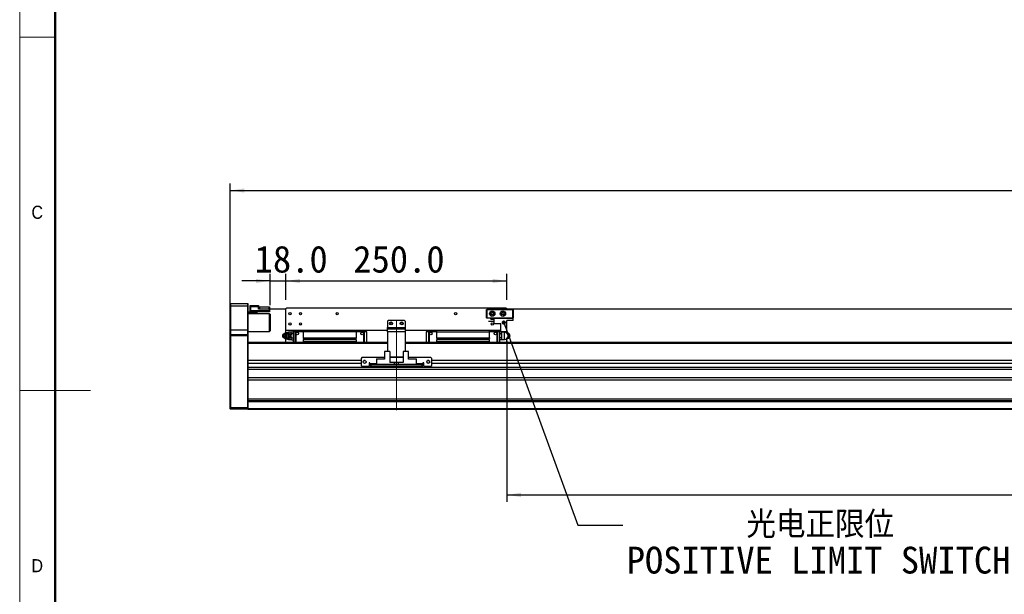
# Model space of a CAD drawing. Header units: millimetres. Extents: x 40 to 3331, y 40 to 2336.
# Tile 2 of 11: x 40 to 1154, y 957 to 1608. Entities that reach past the tile are written whole.
import ezdxf

# ---------------------------------------------------------------- set-up
doc = ezdxf.new("R2010")
doc.units = ezdxf.units.MM
doc.header["$LTSCALE"] = 8
doc.linetypes.add('CENTERX2', pattern=[20.32, 12.7, -2.54, 2.54, -2.54])
doc.layers.add('DIMNS', color=7, linetype='Continuous')
doc.styles.add('SLDTEXTSTYLE0', font='Gothic.ttf', dxfattribs={"width": 0.913})
doc.styles.add('SLDTEXTSTYLE7', font='txt')
doc.styles.add('SLDTEXTSTYLE8', font='txt', dxfattribs={"bigfont": 'bigfont'})
doc.dimstyles.new('SLDDIMSTYLE0', dxfattribs={"dimtxt": 30.4, "dimasz": 16, "dimexe": 0, "dimexo": 0.0625, "dimgap": 7.6, "dimtad": 2, "dimdec": 1, "dimrnd": 1e-09, "dimzin": 4, "dimdsep": 46, "dimtxsty": 'SLDTEXTSTYLE7', "dimsah": 1, "dimcen": 0.09, "dimadec": 0, "dimazin": 1, "dimtfac": 1, "dimtdec": 1, "dimtmove": 0, "dimatfit": 0, "dimfxl": 0, "dimfrac": 2, "dimtolj": 1, "dimtzin": 12, "dimarcsym": 0})
doc.dimstyles.new('SLDDIMSTYLE1', dxfattribs={"dimtxt": 30.4, "dimasz": 16, "dimexe": 0, "dimexo": 0.0625, "dimgap": 7.6, "dimtad": 2, "dimdec": 1, "dimrnd": 1e-09, "dimzin": 4, "dimdsep": 46, "dimtxsty": 'SLDTEXTSTYLE7', "dimsah": 1, "dimcen": 0.09, "dimadec": 0, "dimazin": 1, "dimtfac": 1, "dimtdec": 1, "dimtofl": 0, "dimtmove": 0, "dimatfit": 3, "dimfxl": 0, "dimfrac": 2, "dimtolj": 1, "dimtzin": 12, "dimarcsym": 0})
doc.dimstyles.new('SLDDIMSTYLE4', dxfattribs={"dimtxt": 0.18, "dimasz": 4.8, "dimexe": 0, "dimexo": 0.0625, "dimgap": 0, "dimtad": 0, "dimtih": 1, "dimtoh": 1, "dimdec": 0, "dimrnd": 1e-09, "dimzin": 0, "dimdsep": 46, "dimtxsty": 'Standard', "dimblk1": 'DOT', "dimblk2": 'DOT', "dimsah": 1, "dimcen": 0.09, "dimadec": 0, "dimazin": 0, "dimtfac": 4.8, "dimtdec": 0, "dimtofl": 0, "dimtmove": 0, "dimatfit": 3, "dimldrblk": 'DOT', "dimfxl": 0, "dimfrac": 2, "dimtolj": 1, "dimtzin": 0, "dimarcsym": 0})

# ---------------------------------------------------------------- blocks, each defined once
blk = doc.blocks.new('_D_8')
at = {"layer": 'DIMNS'}
for p, q in [((278.3, 1260.1), (278.3, 1422.4)), ((2574.3, 1260.1), (2574.3, 1422.4)), ((278.3, 1414.4), (2574.3, 1414.4))]:
    blk.add_line(p, q, dxfattribs=at)
for points in [[(278.3, 1414.4), (294.3, 1412), (294.3, 1416.8)], [(2574.3, 1414.4), (2558.3, 1416.8), (2558.3, 1412)]]:
    blk.add_solid(points, dxfattribs=at)
at = {"layer": 'DIMNS', "insert": (1345.8, 1454.3), "char_height": 30.4, "attachment_point": 1, "style": 'SLDTEXTSTYLE7'}
blk.add_mtext('2296.0', dxfattribs=at)
blk = doc.blocks.new('_D_10')
at = {"layer": 'DIMNS'}
for p, q in [((341.3, 1290.6), (341.3, 1320)), ((591.3, 1290.6), (591.3, 1320)), ((341.3, 1312), (591.3, 1312))]:
    blk.add_line(p, q, dxfattribs=at)
for points in [[(341.3, 1312), (357.3, 1309.6), (357.3, 1314.4)], [(591.3, 1312), (575.3, 1314.4), (575.3, 1309.6)]]:
    blk.add_solid(points, dxfattribs=at)
at = {"layer": 'DIMNS', "insert": (417.5, 1351.9), "char_height": 30.4, "attachment_point": 1, "style": 'SLDTEXTSTYLE7'}
blk.add_mtext('250.0', dxfattribs=at)
blk = doc.blocks.new('_D_11')
at = {"layer": 'DIMNS'}
for p, q in [((323.3, 1284.6), (323.3, 1320)), ((341.3, 1290.6), (341.3, 1320)), ((323.3, 1312), (291.3, 1312)), ((323.3, 1312), (341.3, 1312)), ((341.3, 1312), (380.8, 1312))]:
    blk.add_line(p, q, dxfattribs=at)
for points in [[(323.3, 1312), (307.3, 1314.4), (307.3, 1309.6)], [(341.3, 1312), (357.3, 1309.6), (357.3, 1314.4)]]:
    blk.add_solid(points, dxfattribs=at)
at = {"layer": 'DIMNS', "insert": (305.9, 1351.9), "char_height": 30.4, "attachment_point": 1, "style": 'SLDTEXTSTYLE7'}
blk.add_mtext('18.0', dxfattribs=at)
blk = doc.blocks.new('_D_12')
at = {"layer": 'DIMNS'}
for p, q in [((591.3, 1244.2), (591.3, 1061.9)), ((2231.3, 1240.7), (2231.3, 1061.9)), ((591.3, 1069.9), (2231.3, 1069.9))]:
    blk.add_line(p, q, dxfattribs=at)
for points in [[(591.3, 1069.9), (607.3, 1067.5), (607.3, 1072.3)], [(2231.3, 1069.9), (2215.3, 1072.3), (2215.3, 1067.5)]]:
    blk.add_solid(points, dxfattribs=at)
at = {"layer": 'DIMNS', "char_height": 30.4, "attachment_point": 1, "style": 'SLDTEXTSTYLE7'}
for s, insert in [('Stroke T=', (1280.9, 1109.8)), ('1640.0', (1456.5, 1109.8))]:
    blk.add_mtext(s, dxfattribs=dict(at, insert=insert))
blk = doc.blocks.new('SW_NOTE_5')
at = {"layer": 'DIMNS', "color": 0, "char_height": 30.4, "attachment_point": 1}
for s, insert, style in [('     光电正限位', (4.5, 15.7), 'SLDTEXTSTYLE8'), ('POSITIVE LIMIT SWITCH', (4.5, -24.5), 'SLDTEXTSTYLE7')]:
    blk.add_mtext(s, dxfattribs=dict(at, insert=insert, style=style))
blk = doc.blocks.new('_DOT')
at = {"color": 0, "linetype": 'ByBlock', "lineweight": -2}
blk.add_line((-0.5, 0), (-1, 0), dxfattribs=at)
at = {"color": 0, "linetype": 'ByBlock', "const_width": 0.5}
blk.add_lwpolyline([(-0.25, 0, 1), (0.25, 0, 1)], format="xyb", close=True, dxfattribs=at)

msp = doc.modelspace()

# ---------------------------------------------------------------- linework, layer by layer
at = {"color": 7, "linetype": 'Continuous', "lineweight": 18}
for p, q in [((40, 2336), (40, 40)), ((80, 2296), (80, 80)), ((40, 1588), (80, 1588)), ((40, 1188), (120, 1188))]:
    msp.add_line(p, q, dxfattribs=at)
at = {"color": 7, "linetype": 'Continuous', "lineweight": 50}
msp.add_line((80, 2296), (80, 80), dxfattribs=at)
at = {"color": 7, "linetype": 'Continuous', "lineweight": 25}
for p, q in [((278.6486716, 1286.3955843), (278.3486814, 1286.0955867)), ((278.3486814, 1283.3955857), (278.3486814, 1286.0955867)), ((278.6486716, 1283.3955857), (278.3486814, 1283.3955857)), ((278.3486814, 1256.3955869), (278.3486814, 1283.3955857)), ((278.6486716, 1286.3955843), (278.6486716, 1283.3955857)), ((278.6486716, 1286.3955843), (298.0486722, 1286.3955843)), ((278.6486716, 1283.3955857), (278.6486716, 1256.3955869)), ((298.0486722, 1283.3955857), (278.6486716, 1283.3955857)), ((298.0486722, 1283.3955857), (298.0486722, 1286.3955843)), ((298.0486722, 1286.3955843), (298.3486623, 1286.0955867)), ((298.0486722, 1256.3955869), (298.0486722, 1283.3955857)), ((298.0486722, 1283.3955857), (298.3486623, 1283.3955857)), ((298.3486623, 1286.0955867), (298.3486623, 1283.3955857)), ((298.3486623, 1283.3955857), (298.3486623, 1256.3955869)), ((300.84866, 1284.0955901), (301.1487097, 1284.3955877)), ((300.84866, 1282.8955847), (300.84866, 1284.0955901)), ((300.84866, 1282.8955847), (301.1487097, 1282.8955847)), ((300.84866, 1278.3955905), (300.84866, 1282.8955847)), ((301.1487097, 1284.3955877), (301.1487097, 1282.8955847)), ((301.1487097, 1284.3955877), (310.3486867, 1284.3955877)), ((301.1487097, 1282.8955847), (301.1487097, 1278.3955905)), ((310.3486867, 1282.8955847), (301.1487097, 1282.8955847)), ((310.3486867, 1284.3955877), (310.3486867, 1282.8955847)), ((310.3486867, 1280.0955894), (310.3486867, 1282.8955847)), ((310.84871, 1280.5955905), (310.84871, 1282.5955871)), ((310.84871, 1282.5955871), (311.3486738, 1282.5955871)), ((311.3486738, 1282.5955871), (311.3486738, 1280.5955905)), ((311.3486738, 1282.5955871), (322.348711, 1282.5955871)), ((322.348711, 1280.5955905), (322.348711, 1282.5955871)), ((322.348711, 1282.5955871), (322.8486747, 1282.5955871)), ((322.8486747, 1282.5955871), (322.8486747, 1280.5955905)), ((298.3486623, 1276.8955874), (301.1487097, 1276.8955874)), ((308.3487124, 1275.8955854), (298.3486623, 1275.8955854)), ((322.8486747, 1274.8955908), (298.3486623, 1274.8955908)), ((300.84866, 1277.1955851), (300.84866, 1278.3955905)), ((301.1487097, 1278.3955905), (300.84866, 1278.3955905)), ((301.1487097, 1276.8955874), (300.84866, 1277.1955851)), ((301.1487097, 1278.3955905), (301.1487097, 1276.8955874)), ((301.1487097, 1278.3955905), (322.5486846, 1278.3955905)), ((322.5486846, 1276.8955874), (301.1487097, 1276.8955874)), ((308.3487124, 1276.8955874), (308.3487124, 1275.8955854)), ((308.3487124, 1275.8955854), (308.3487124, 1274.8955908)), ((310.3486867, 1280.3955871), (322.5486846, 1280.3955871)), ((322.5486846, 1280.0955894), (310.3486867, 1280.0955894)), ((310.84871, 1280.3955871), (310.84871, 1280.5955905)), ((311.3486738, 1280.5955905), (310.84871, 1280.5955905)), ((311.3486738, 1280.5955905), (322.348711, 1280.5955905)), ((322.8486747, 1280.5955905), (322.348711, 1280.5955905)), ((322.5486846, 1280.3955871), (341.3487048, 1280.3955871)), ((322.5486846, 1280.3955871), (322.5486846, 1280.0955894)), ((322.5486846, 1280.3955871), (322.8486747, 1280.0955894)), ((322.5486846, 1278.3955905), (322.5486846, 1280.0955894)), ((322.5486846, 1280.0955894), (322.8486747, 1280.0955894)), ((322.5486846, 1276.8955874), (322.5486846, 1278.3955905)), ((322.5486846, 1278.3955905), (322.8486747, 1278.3955905)), ((322.5486846, 1276.8955874), (322.8486747, 1277.1955851)), ((322.8486747, 1280.5955905), (341.5486784, 1280.5955905)), ((322.8486747, 1280.0955894), (322.8486747, 1278.3955905)), ((322.8486747, 1278.3955905), (322.8486747, 1277.1955851)), ((323.3486981, 1274.3955898), (322.8486747, 1274.8955908)), ((322.8486747, 1254.8955875), (322.8486747, 1274.8955908)), ((323.3486981, 1274.3955898), (323.3486981, 1255.3955886)), ((342.3486919, 1281.3955891), (341.3487048, 1280.3955871)), ((341.3487048, 1255.8955858), (341.3487048, 1280.3955871)), ((590.3486879, 1281.3955891), (342.3486919, 1281.3955891)), ((568.3486731, 1279.5955884), (568.648693, 1279.8955861)), ((568.3486731, 1270.1955858), (568.3486731, 1279.5955884)), ((568.648693, 1279.4713202), (568.3486731, 1279.5955884)), ((568.648693, 1270.319854), (568.3486731, 1270.1955858)), ((568.648693, 1279.8955861), (568.7729389, 1279.5955884)), ((568.648693, 1279.8955861), (598.0486841, 1279.8955861)), ((568.7729389, 1279.5955884), (568.648693, 1279.4713202)), ((568.648693, 1279.4713202), (568.648693, 1270.319854)), ((568.648693, 1270.319854), (568.7729389, 1270.1955858)), ((597.9244084, 1279.5955884), (568.7729389, 1279.5955884)), ((591.348675, 1280.3955871), (590.3486879, 1281.3955891)), ((591.1486716, 1280.5955905), (2261.5486354, 1280.5955905)), ((591.348675, 1280.3955871), (2261.3487215, 1280.3955871)), ((591.348675, 1279.8955861), (591.348675, 1280.3955871)), ((598.0486841, 1279.8955861), (597.9244084, 1279.5955884)), ((598.0486841, 1279.4713202), (597.9244084, 1279.5955884)), ((597.9244084, 1270.1955858), (598.0486841, 1270.319854)), ((598.0486841, 1279.8955861), (598.3486743, 1279.5955884)), ((598.3486743, 1279.5955884), (598.0486841, 1279.4713202)), ((598.0486841, 1270.319854), (598.0486841, 1279.4713202)), ((598.3486743, 1270.1955858), (598.0486841, 1270.319854)), ((598.3486743, 1279.5955884), (598.3486743, 1270.1955858)), ((457.3486716, 1267.3955905), (456.3486845, 1266.3955885)), ((456.3486845, 1266.3955885), (456.3486845, 1259.3955855)), ((456.3486845, 1259.3955855), (476.3486952, 1259.3955855)), ((456.3486845, 1257.8955862), (456.3486845, 1259.3955855)), ((475.3486783, 1267.3955905), (457.3486716, 1267.3955905)), ((476.3486952, 1266.3955885), (475.3486783, 1267.3955905)), ((476.3486952, 1266.3955885), (476.3486952, 1259.3955855)), ((476.3486952, 1259.3955855), (476.3486952, 1257.8955862)), ((568.648693, 1269.8955881), (568.3486731, 1270.1955858)), ((568.7729389, 1270.1955858), (568.648693, 1269.8955881)), ((576.8486828, 1269.8955881), (568.648693, 1269.8955881)), ((568.7729389, 1270.1955858), (597.9244084, 1270.1955858)), ((570.6486971, 1266.3455877), (570.6486971, 1266.6455853)), ((570.6486971, 1266.6455853), (576.8486828, 1266.6455853)), ((570.6486971, 1266.3455877), (576.8486828, 1266.3455877)), ((573.0486781, 1268.5955885), (573.0486781, 1269.2955854)), ((573.0486781, 1269.2955854), (576.8486828, 1269.2955854)), ((573.0486781, 1268.5955885), (576.8486828, 1268.5955885)), ((576.8486828, 1263.6955875), (576.8486828, 1269.8955881)), ((576.8486828, 1269.8955881), (598.3486743, 1269.8955881)), ((576.8486828, 1263.6955875), (584.398684, 1263.6955875)), ((584.398684, 1254.3955865), (584.398684, 1263.6955875)), ((591.348675, 1254.3955865), (591.348675, 1267.2955888)), ((598.3486743, 1267.2955888), (591.348675, 1267.2955888)), ((597.9244084, 1270.1955858), (598.0486841, 1269.8955881)), ((598.3486743, 1270.1955858), (598.0486841, 1269.8955881)), ((598.3486743, 1267.2955888), (598.3486743, 1269.8955881)), ((278.6486716, 1256.3955869), (278.3486814, 1256.3955869)), ((278.3486814, 1251.0955865), (278.3486814, 1256.3955869)), ((278.6486716, 1251.3955879), (278.3486814, 1251.0955865)), ((278.3486814, 1249.8955886), (278.3486814, 1251.0955865)), ((278.3486814, 1169.019851), (278.3486814, 1249.8955886)), ((278.6486716, 1249.8955886), (278.3486814, 1249.8955886)), ((278.6486716, 1256.3955869), (278.6486716, 1251.3955879)), ((298.0486722, 1256.3955869), (278.6486716, 1256.3955869)), ((278.6486716, 1251.3955879), (278.6486716, 1249.8955886)), ((278.6486716, 1251.3955879), (298.0486722, 1251.3955879)), ((278.6486716, 1249.8955886), (278.6486716, 1168.8955865)), ((298.0486722, 1249.8955886), (278.6486716, 1249.8955886)), ((298.0486722, 1251.3955879), (298.0486722, 1256.3955869)), ((298.3486623, 1256.3955869), (298.0486722, 1256.3955869)), ((298.0486722, 1249.8955886), (298.0486722, 1251.3955879)), ((298.3486623, 1251.0955865), (298.0486722, 1251.3955879)), ((298.0486722, 1168.8955865), (298.0486722, 1249.8955886)), ((298.3486623, 1249.8955886), (298.0486722, 1249.8955886)), ((298.3486623, 1256.3955869), (298.3486623, 1251.0955865)), ((298.3486623, 1254.8955875), (322.8486747, 1254.8955875)), ((298.3486623, 1251.0955865), (298.3486623, 1249.8955886)), ((298.3486623, 1249.8955886), (298.3486623, 1242.1097319)), ((322.8486747, 1254.8955875), (323.3486981, 1255.3955886)), ((338.5454983, 1251.8569502), (338.1887049, 1251.3362515)), ((338.1887049, 1248.4549257), (338.5454983, 1247.9342232)), ((340.4555292, 1253.3955882), (340.1974411, 1253.027686)), ((456.3486845, 1255.8955858), (341.3487048, 1255.8955858)), ((341.3487048, 1253.3955882), (341.3487048, 1255.8955858)), ((347.3486871, 1253.8955855), (344.048676, 1253.8955855)), ((344.1790909, 1253.3955882), (344.6346492, 1253.3955882)), ((346.5199442, 1249.8955886), (346.0404844, 1249.8955886)), ((347.8474588, 1254.5143898), (347.3486871, 1254.0155883)), ((347.3486871, 1253.8532476), (347.8474588, 1254.5143898)), ((347.3486871, 1254.0155883), (347.3486871, 1253.8532476)), ((347.3486871, 1253.3596876), (347.3486871, 1253.8532476)), ((347.3486871, 1252.8661313), (347.3486871, 1253.3596876)), ((347.8474588, 1252.2049892), (347.3486871, 1252.8661313)), ((347.3486871, 1250.8827048), (347.3486871, 1252.8661313)), ((347.3486871, 1250.8827048), (347.8474588, 1252.2049892)), ((347.3486871, 1249.8955886), (347.3486871, 1250.8827048)), ((347.3486871, 1248.9084686), (347.3486871, 1249.8955886)), ((347.8474588, 1247.5861843), (347.3486871, 1248.9084686)), ((347.3486871, 1246.9250458), (347.3486871, 1248.9084686)), ((347.8474588, 1254.5143898), (349.3486614, 1254.5143898)), ((349.3486614, 1252.2049892), (347.8474588, 1252.2049892)), ((349.3486614, 1255.4955865), (351.848659, 1255.4955865)), ((349.3486614, 1255.4955865), (349.3486614, 1254.4955882)), ((351.848659, 1254.4955882), (349.3486614, 1254.4955882)), ((349.3486614, 1254.4955882), (349.3486614, 1242.3955883)), ((351.848659, 1254.9955855), (351.848659, 1255.4955865)), ((352.3486824, 1255.4955865), (351.848659, 1254.9955855)), ((351.848659, 1254.4955882), (351.848659, 1254.9955855)), ((351.848659, 1254.9955855), (352.3486824, 1254.4955882)), ((351.848659, 1242.3955883), (351.848659, 1254.4955882)), ((360.9486789, 1255.4955865), (352.3486824, 1255.4955865)), ((352.3486824, 1254.4955882), (352.3486824, 1242.3955883)), ((360.9486789, 1254.4955882), (352.3486824, 1254.4955882)), ((360.9486789, 1255.8955858), (360.9486789, 1254.5855875)), ((360.9486789, 1254.5855875), (360.9486789, 1247.4955889)), ((420.7487077, 1254.5855875), (360.9486789, 1254.5855875)), ((420.7487077, 1255.8955858), (420.7487077, 1254.5855875)), ((429.3486745, 1255.4955865), (420.7487077, 1255.4955865)), ((420.7487077, 1254.5855875), (420.7487077, 1247.4955889)), ((429.3486745, 1254.4955882), (420.7487077, 1254.4955882)), ((429.8486979, 1254.9955855), (429.3486745, 1255.4955865)), ((429.3486745, 1254.4955882), (429.8486979, 1254.9955855)), ((429.3486745, 1242.3955883), (429.3486745, 1254.4955882)), ((429.8486979, 1255.4955865), (429.8486979, 1254.9955855)), ((429.8486979, 1255.4955865), (432.3486955, 1255.4955865)), ((429.8486979, 1254.9955855), (429.8486979, 1254.4955882)), ((432.3486955, 1254.4955882), (429.8486979, 1254.4955882)), ((429.8486979, 1254.4955882), (429.8486979, 1242.3955883)), ((432.3486955, 1254.4955882), (432.3486955, 1255.4955865)), ((432.3486955, 1254.4955882), (432.3486955, 1242.3955883)), ((456.3486845, 1257.8955862), (476.3486952, 1257.8955862)), ((456.3486845, 1254.3955865), (456.3486845, 1257.8955862)), ((476.3486952, 1254.3955865), (456.3486845, 1254.3955865)), ((456.3486845, 1254.3955865), (456.3486845, 1232.2955887)), ((476.3486952, 1257.8955862), (476.3486952, 1254.3955865)), ((584.398684, 1255.8955858), (476.3486952, 1255.8955858)), ((476.3486952, 1254.3955865), (476.3486952, 1232.2955887)), ((500.3486843, 1255.4955865), (502.8486819, 1255.4955865)), ((500.3486843, 1255.4955865), (500.3486843, 1254.4955882)), ((502.8486819, 1254.4955882), (500.3486843, 1254.4955882)), ((500.3486843, 1242.3955883), (500.3486843, 1254.4955882)), ((502.8486819, 1254.9955855), (502.8486819, 1255.4955865)), ((503.3486755, 1255.4955865), (502.8486819, 1254.9955855)), ((502.8486819, 1254.4955882), (502.8486819, 1254.9955855)), ((502.8486819, 1254.9955855), (503.3486755, 1254.4955882)), ((502.8486819, 1242.3955883), (502.8486819, 1254.4955882)), ((511.948672, 1255.4955865), (503.3486755, 1255.4955865)), ((503.3486755, 1254.4955882), (503.3486755, 1242.3955883)), ((511.948672, 1254.4955882), (503.3486755, 1254.4955882)), ((511.948672, 1254.5855875), (511.948672, 1255.8955858)), ((511.948672, 1254.5855875), (571.748671, 1254.5855875)), ((511.948672, 1247.4955889), (511.948672, 1254.5855875)), ((571.748671, 1254.5855875), (571.748671, 1255.8955858)), ((580.3486974, 1255.4955865), (571.748671, 1255.4955865)), ((571.748671, 1247.4955889), (571.748671, 1254.5855875)), ((580.3486974, 1254.4955882), (571.748671, 1254.4955882)), ((580.8486909, 1254.9955855), (580.3486974, 1255.4955865)), ((580.3486974, 1254.4955882), (580.8486909, 1254.9955855)), ((580.3486974, 1242.3955883), (580.3486974, 1254.4955882)), ((580.8486909, 1255.4955865), (580.8486909, 1254.9955855)), ((580.8486909, 1255.4955865), (583.3486886, 1255.4955865)), ((580.8486909, 1254.9955855), (580.8486909, 1254.4955882)), ((583.3486886, 1254.4955882), (580.8486909, 1254.4955882)), ((580.8486909, 1254.4955882), (580.8486909, 1242.3955883)), ((583.3486886, 1254.4955882), (583.3486886, 1255.4955865)), ((584.398684, 1254.5143898), (583.3486886, 1254.5143898)), ((583.3486886, 1242.3955883), (583.3486886, 1254.4955882)), ((584.8498911, 1252.2049892), (583.3486886, 1252.2049892)), ((591.348675, 1254.3955865), (584.398684, 1254.3955865)), ((584.8498911, 1254.5143898), (585.3486926, 1253.8532476)), ((585.3486926, 1252.8661313), (584.8498911, 1252.2049892)), ((584.8498911, 1252.2049892), (585.3486926, 1250.8827048)), ((585.3486926, 1248.9084686), (584.8498911, 1247.5861843)), ((585.3486926, 1254.0155883), (584.9686832, 1254.3955865)), ((585.3486926, 1253.8532476), (585.3486926, 1254.0155883)), ((588.648674, 1253.8955855), (585.3486926, 1253.8955855)), ((585.3486926, 1253.8532476), (585.3486926, 1253.3596876)), ((585.3486926, 1253.3596876), (585.3486926, 1252.8661313)), ((585.3486926, 1252.8661313), (585.3486926, 1250.8827048)), ((585.3486926, 1250.8827048), (585.3486926, 1249.8955886)), ((585.3486926, 1249.8955886), (585.3486926, 1248.9084686)), ((585.3486926, 1248.9084686), (585.3486926, 1246.9250458)), ((591.8330223, 1253.3955882), (590.4518039, 1253.3955882)), ((591.348675, 1253.3955882), (591.348675, 1254.3955865)), ((592.2418506, 1253.3955882), (591.8330223, 1253.3955882)), ((594.1040487, 1249.8955886), (593.7180192, 1249.8955886)), ((594.5086748, 1251.3362515), (594.1518516, 1251.8569502)), ((594.1518516, 1247.9342232), (594.5086748, 1248.4549257)), ((456.3486845, 1242.3955883), (298.3486623, 1242.3955883)), ((298.3486623, 1242.1097319), (298.3486623, 1241.3955863)), ((298.3486623, 1241.3955863), (298.3486623, 1221.8955877)), ((341.3487048, 1242.3955883), (341.3487048, 1246.3955889)), ((344.048676, 1245.8955879), (347.3486871, 1245.8955879)), ((344.1790909, 1246.3955889), (344.6346492, 1246.3955889)), ((347.3486871, 1246.9250458), (347.8474588, 1247.5861843)), ((347.3486871, 1246.4314858), (347.3486871, 1246.9250458)), ((347.3486871, 1245.9379259), (347.3486871, 1246.4314858)), ((347.8474588, 1245.2767837), (347.3486871, 1245.9379259)), ((347.3486871, 1245.7755889), (347.3486871, 1245.9379259)), ((347.3486871, 1245.7755889), (347.8474588, 1245.2767837)), ((347.8474588, 1247.5861843), (349.3486614, 1247.5861843)), ((347.8474588, 1245.2767837), (349.3486614, 1245.2767837)), ((360.9486789, 1247.4955889), (420.7487077, 1247.4955889)), ((360.9486789, 1247.4955889), (360.9486789, 1246.9955879)), ((420.7487077, 1246.9955879), (360.9486789, 1246.9955879)), ((360.9486789, 1245.7955862), (420.7487077, 1245.7955862)), ((360.9486789, 1245.7955862), (360.9486789, 1242.9655875)), ((420.7487077, 1242.9655875), (360.9486789, 1242.9655875)), ((360.9486789, 1242.9655875), (360.9486789, 1242.3955883)), ((420.7487077, 1247.4955889), (420.7487077, 1246.9955879)), ((420.7487077, 1245.7955862), (420.7487077, 1242.9655875)), ((420.7487077, 1242.9655875), (420.7487077, 1242.3955883)), ((2376.348731, 1242.3955883), (476.3486952, 1242.3955883)), ((511.948672, 1247.4955889), (571.748671, 1247.4955889)), ((511.948672, 1246.9955879), (511.948672, 1247.4955889)), ((571.748671, 1246.9955879), (511.948672, 1246.9955879)), ((511.948672, 1242.9655875), (511.948672, 1245.7955862)), ((511.948672, 1245.7955862), (571.748671, 1245.7955862)), ((511.948672, 1242.3955883), (511.948672, 1242.9655875)), ((571.748671, 1242.9655875), (511.948672, 1242.9655875)), ((571.748671, 1247.4955889), (571.748671, 1246.9955879)), ((571.748671, 1242.9655875), (571.748671, 1245.7955862)), ((571.748671, 1242.3955883), (571.748671, 1242.9655875)), ((584.8498911, 1247.5861843), (583.3486886, 1247.5861843)), ((584.8498911, 1245.2767837), (583.3486886, 1245.2767837)), ((584.8498911, 1247.5861843), (585.3486926, 1246.9250458)), ((585.3486926, 1245.9379259), (584.8498911, 1245.2767837)), ((584.8498911, 1245.2767837), (585.3486926, 1245.7755889)), ((585.3486926, 1246.9250458), (585.3486926, 1246.4314858)), ((585.3486926, 1246.4314858), (585.3486926, 1245.9379259)), ((585.3486926, 1245.9379259), (585.3486926, 1245.7755889)), ((585.3486926, 1245.8955879), (588.648674, 1245.8955879)), ((591.348675, 1242.3955883), (591.348675, 1246.3955889)), ((592.2418506, 1246.3955889), (591.8330223, 1246.3955889)), ((452.84867, 1232.2955887), (452.84867, 1223.395587)), ((458.8486821, 1232.2955887), (452.84867, 1232.2955887)), ((458.8486821, 1232.2955887), (458.8486821, 1219.8955874)), ((473.8486976, 1225.8955865), (458.8486821, 1225.8955865)), ((473.8486976, 1232.2955887), (473.8486976, 1219.8955874)), ((479.84868, 1232.2955887), (473.8486976, 1232.2955887)), ((479.84868, 1223.395587), (479.84868, 1232.2955887)), ((298.3486623, 1221.8955877), (298.3486623, 1218.4955879)), ((426.3486833, 1221.8955877), (298.3486623, 1221.8955877)), ((426.3486833, 1218.4955879), (298.3486623, 1218.4955879)), ((298.3486623, 1218.4955879), (298.3486623, 1214.1606092)), ((427.3486704, 1225.3955874), (426.3486833, 1224.3955872)), ((426.3486833, 1224.3955872), (426.3486833, 1216.3955878)), ((426.3486833, 1216.3955878), (427.3486704, 1215.3955876)), ((452.84867, 1225.3955874), (427.3486704, 1225.3955874)), ((427.3486704, 1215.3955876), (435.3486867, 1215.3955876)), ((431.1486752, 1221.8955877), (429.5486779, 1221.8955877)), ((436.3486738, 1219.3955864), (435.3486867, 1219.3955864)), ((435.3486867, 1219.3955864), (435.3486867, 1215.3955876)), ((436.3486738, 1218.4955879), (435.3486867, 1218.4955879)), ((436.3486738, 1218.3955881), (436.3486738, 1219.3955864)), ((436.3486738, 1218.3955881), (436.3486738, 1217.3955879)), ((436.3486738, 1215.3955876), (436.3486738, 1217.3955879)), ((436.3486738, 1217.3955879), (437.3486907, 1217.3955879)), ((437.3486907, 1215.3955876), (436.3486738, 1215.3955876)), ((437.3486907, 1217.3955879), (437.3486907, 1215.3955876)), ((495.348689, 1217.3955879), (437.3486907, 1217.3955879)), ((495.348689, 1215.3955876), (437.3486907, 1215.3955876)), ((443.648693, 1223.8955881), (451.4486761, 1223.8955881)), ((443.648693, 1223.8955881), (443.648693, 1223.395587)), ((443.648693, 1223.395587), (443.648693, 1217.3955879)), ((452.84867, 1223.395587), (443.648693, 1223.395587)), ((451.9486696, 1223.395587), (451.4486761, 1223.8955881)), ((473.8486976, 1225.3955874), (458.8486821, 1225.3955874)), ((464.3486709, 1219.8955874), (458.8486821, 1219.8955874)), ((464.3486709, 1217.3955879), (464.3486709, 1219.8955874)), ((466.348675, 1219.8955874), (464.3486709, 1219.8955874)), ((466.348675, 1217.3955879), (466.348675, 1219.8955874)), ((468.348679, 1219.8955874), (466.348675, 1219.8955874)), ((468.348679, 1219.8955874), (468.348679, 1217.3955879)), ((473.8486976, 1219.8955874), (468.348679, 1219.8955874)), ((505.3486795, 1225.3955874), (479.84868, 1225.3955874)), ((489.0486867, 1223.395587), (479.84868, 1223.395587)), ((481.2486739, 1223.8955881), (480.7486803, 1223.395587)), ((481.2486739, 1223.8955881), (489.0486867, 1223.8955881)), ((489.0486867, 1223.395587), (489.0486867, 1223.8955881)), ((489.0486867, 1217.3955879), (489.0486867, 1223.395587)), ((495.348689, 1215.3955876), (495.348689, 1217.3955879)), ((495.348689, 1217.3955879), (496.3486762, 1217.3955879)), ((496.3486762, 1215.3955876), (495.348689, 1215.3955876)), ((497.3486931, 1219.3955864), (496.3486762, 1219.3955864)), ((496.3486762, 1219.3955864), (496.3486762, 1218.3955881)), ((497.3486931, 1218.4955879), (496.3486762, 1218.4955879)), ((496.3486762, 1217.3955879), (496.3486762, 1218.3955881)), ((496.3486762, 1217.3955879), (496.3486762, 1215.3955876)), ((497.3486931, 1215.3955876), (497.3486931, 1219.3955864)), ((497.3486931, 1215.3955876), (505.3486795, 1215.3955876)), ((503.1486721, 1221.8955877), (501.5486748, 1221.8955877)), ((506.3486964, 1224.3955872), (505.3486795, 1225.3955874)), ((505.3486795, 1215.3955876), (506.3486964, 1216.3955878)), ((506.3486964, 1216.3955878), (506.3486964, 1224.3955872)), ((2346.3486404, 1221.8955877), (506.3486964, 1221.8955877)), ((2346.3486404, 1218.4955879), (506.3486964, 1218.4955879)), ((2554.3487043, 1214.1606092), (298.3486623, 1214.1606092)), ((298.3486623, 1214.1606092), (298.3486623, 1212.8529391)), ((298.3486623, 1212.8529391), (298.3486623, 1175.695588)), ((2554.3487043, 1211.7031525), (298.3486623, 1211.7031525)), ((2554.3487043, 1202.2913421), (298.3486623, 1202.2913421)), ((2554.3487043, 1199.8338861), (298.3486623, 1199.8338861)), ((2554.3487043, 1178.3955871), (298.3486623, 1178.3955871)), ((2554.3487043, 1176.3955868), (298.3486623, 1176.3955868)), ((298.3486623, 1175.695588), (298.3486623, 1175.3955866)), ((2554.3487043, 1175.3955866), (298.3486623, 1175.3955866)), ((298.3486623, 1175.3955866), (298.3486623, 1167.3955872)), ((278.3486814, 1167.1955875), (278.3486814, 1169.019851)), ((278.3486814, 1169.019851), (278.6486716, 1168.8955865)), ((278.3486814, 1167.1955875), (278.6486716, 1166.895588)), ((278.6486716, 1168.8955865), (298.0486722, 1168.8955865)), ((278.6486716, 1168.8955865), (278.6486716, 1166.895588)), ((298.0486722, 1166.895588), (278.6486716, 1166.895588)), ((298.3486623, 1169.019851), (298.0486722, 1168.8955865)), ((298.0486722, 1166.895588), (298.0486722, 1168.8955865)), ((298.3486623, 1167.1955875), (298.0486722, 1166.895588)), ((2554.3487043, 1167.3955872), (298.3486623, 1167.3955872)), ((298.3486623, 1167.3955872), (298.3486623, 1166.395587)), ((2554.3487043, 1166.395587), (298.3486623, 1166.395587))]:
    msp.add_line(p, q, dxfattribs=at)
at = {"color": 8, "linetype": 'Continuous', "lineweight": 25}
for p, q in [((344.048676, 1253.8955855), (344.048676, 1253.4292052)), ((588.648674, 1245.8955879), (588.648674, 1253.8955855)), ((456.3486845, 1241.3955863), (298.3486623, 1241.3955863)), ((344.048676, 1246.3308397), (344.048676, 1245.8955879)), ((2376.348731, 1241.3955863), (476.3486952, 1241.3955863)), ((443.648693, 1218.3955881), (436.3486738, 1218.3955881)), ((496.3486762, 1218.3955881), (489.0486867, 1218.3955881))]:
    msp.add_line(p, q, dxfattribs=at)
at = {"color": 7, "linetype": 'Continuous', "lineweight": 25, "flags": 128}
for points in [[(337.7486438, 1249.8955886), (337.9197688, 1250.8231821), (338.4069175, 1251.6095574), (339.1360612, 1252.1349947), (339.9960966, 1252.3195046), (340.856132, 1252.1349947), (341.5852756, 1251.6095574), (342.0724244, 1250.8231821), (342.2434897, 1249.8955886), (342.0724244, 1248.967995), (341.5852756, 1248.181616), (340.856132, 1247.6561788), (339.9960966, 1247.4716688), (339.1360612, 1247.6561788), (338.4069175, 1248.181616), (337.9197688, 1248.967995), (337.7486438, 1249.8955886)], [(338.5454983, 1251.8569502), (338.5915727, 1251.9224892), (339.3326373, 1252.6582378), (340.2550192, 1253.0946071), (341.258821, 1253.1843158), (342.2352047, 1252.9176409), (343.0784316, 1252.3234758), (343.6970682, 1251.466212), (344.0241189, 1250.4387508), (344.0241189, 1249.3524264), (343.6970682, 1248.3249615), (343.0784316, 1247.4676977), (342.2352047, 1246.8735362), (341.258821, 1246.6068576), (340.2550192, 1246.6965663), (339.3326373, 1247.1329394), (338.5915727, 1247.8686842), (338.5454983, 1247.9342232)], [(594.9487061, 1249.8955886), (594.777611, 1250.8231821), (594.5086748, 1251.3362515)], [(594.5086748, 1248.4549257), (594.777611, 1248.967995), (594.9487061, 1249.8955886)]]:
    msp.add_lwpolyline(points, dxfattribs=at)
at = {"color": 7, "linetype": 'Continuous', "lineweight": 25}
for centre, radius in [((345.8486833, 1274.8955872), 1.25), ((357.8486833, 1274.8955872), 1.25), ((399.3486833, 1274.8955872), 1.25), ((533.3486833, 1274.8955872), 1.25), ((574.8486833, 1274.8955872), 3), ((574.8486833, 1274.8955872), 1.7), ((574.8486833, 1274.8955872), 1.25), ((586.8486833, 1274.8955872), 3), ((586.8486833, 1274.8955872), 1.7), ((586.8486833, 1274.8955872), 1.25), ((345.8486833, 1263.3955872), 1.25), ((357.8486833, 1263.3955872), 1.25), ((460.3486833, 1263.8955872), 1.7), ((460.3486833, 1263.8955872), 1.25), ((472.3486833, 1263.8955872), 1.7), ((472.3486833, 1263.8955872), 1.25), ((574.8486833, 1263.3955872), 1.25), ((354.1486833, 1252.5955872), 1.5), ((427.5486833, 1252.5955872), 1.5), ((505.1486833, 1252.5955872), 1.5), ((578.5486833, 1252.5955872), 1.5), ((430.3486833, 1220.3955872), 1.7), ((502.3486833, 1220.3955872), 1.7)]:
    msp.add_circle(centre, radius, dxfattribs=at)
for centre, radius, start, end in [((341.0061377, 1249.8955872), 3.3, 0, 90.0000000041), ((341.0061377, 1249.8955872), 3.3, 269.9999999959, 0), ((344.0486833, 1249.8955872), 4, 90, 117.9917204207), ((588.6486833, 1249.8955872), 4, 0, 90), ((588.6486833, 1249.8955872), 4, 270, 0), ((589.3013301, 1249.8955867), 3.5754249, 306.7206095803, 53.2793904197), ((591.4838394, 1249.9725061), 3.2680038, 358.6513313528, 71.7118463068), ((591.4805482, 1249.8197121), 3.2712698, 289.1081757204, 1.3290836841), ((344.0486833, 1249.8955872), 4, 242.6870994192, 270)]:
    msp.add_arc(centre, radius, start, end, dxfattribs=at)
at = {"color": 8, "linetype": 'Continuous', "lineweight": 25}
msp.add_arc((341.546706, 1249.8955867), 3.0435285, 293.9291862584, 66.0708137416, dxfattribs=at)
at = {"color": 7, "linetype": 'Continuous', "lineweight": 25}
for points, knots in [([(338.9602871, 1249.8955886), (338.9717507, 1250.0212079), (338.9946777, 1250.2724419), (339.1731902, 1250.6068222), (339.4361293, 1250.8610138), (339.7644518, 1251.0063543), (340.1182863, 1251.0264607), (340.4585101, 1250.9190927), (340.7465371, 1250.6962492), (340.9500396, 1250.383466), (341.023809, 1250.0988933), (341.0380892, 1249.8098824), (340.9922061, 1249.5185306), (340.8204312, 1249.1843847), (340.5556299, 1248.9301771), (340.2278399, 1248.784817), (339.873862, 1248.7647111), (339.5337467, 1248.8720885), (339.2454518, 1249.0949144), (339.0429015, 1249.4077465), (338.9663952, 1249.6921987), (338.9614637, 1249.8564078), (338.9602871, 1249.8955886)], [0, 0, 0, 0, 0.05368671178, 0.10737146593, 0.16105561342, 0.21474365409, 0.26843093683, 0.3221167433, 0.37580453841, 0.42949067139, 0.4831754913, 0.49999951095, 0.55368622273, 0.60737144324, 0.66106149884, 0.71474202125, 0.76842933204, 0.82211528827, 0.87580277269, 0.92948890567, 0.98317586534, 1, 1, 1, 1]), ([(344.1790909, 1253.3955882), (343.7005971, 1253.3955882), (342.8988298, 1253.3955882), (341.7170994, 1253.3955882), (341.0043527, 1253.3955882), (340.5933091, 1253.3955882), (340.4555292, 1253.3955882)], [0, 0, 0, 0, 0.3345824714, 0.5606284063, 0.8527246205, 1, 1, 1, 1]), ([(346.0404844, 1249.8955886), (345.7695452, 1250.2531193), (345.3193163, 1250.8472402), (344.7651633, 1251.7907159), (344.423076, 1252.6118348), (344.2645801, 1253.1209712), (344.1790909, 1253.3955882)], [0, 0, 0, 0, 0.3228997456, 0.5365735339, 0.75003794, 1, 1, 1, 1]), ([(344.1790909, 1246.3955889), (344.2885076, 1246.7488452), (344.4710509, 1247.3381935), (344.9097011, 1248.2749409), (345.4433503, 1249.1064517), (345.8313141, 1249.6191616), (346.0404844, 1249.8955886)], [0, 0, 0, 0, 0.3204928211, 0.5346880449, 0.7491275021, 1, 1, 1, 1]), ([(344.6346492, 1253.3955882), (344.9999965, 1252.8879542), (345.6175148, 1252.0299396), (346.2188694, 1250.7816768), (346.4273064, 1250.1682293), (346.5199442, 1249.8955886)], [0, 0, 0, 0, 0.4459525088, 0.7537590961, 1, 1, 1, 1]), ([(346.5199442, 1249.8955886), (346.3442474, 1249.4021534), (346.0436226, 1248.5578641), (345.3072771, 1247.3102609), (344.8463628, 1246.6834873), (344.6346492, 1246.3955889)], [0, 0, 0, 0, 0.4319420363, 0.7390717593, 1, 1, 1, 1]), ([(593.7180192, 1249.8955886), (593.3545228, 1250.4043151), (592.7325672, 1251.2747647), (592.134275, 1252.519829), (591.923141, 1253.1336079), (591.8330223, 1253.3955882)], [0, 0, 0, 0, 0.446321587, 0.7636724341, 1, 1, 1, 1]), ([(591.8330223, 1246.3955889), (592.0119193, 1246.8908686), (592.3217263, 1247.7485753), (593.058089, 1248.9929001), (593.516001, 1249.6192571), (593.7180192, 1249.8955886)], [0, 0, 0, 0, 0.4330016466, 0.7498559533, 1, 1, 1, 1]), ([(592.2418506, 1253.3955882), (592.5270775, 1253.0109581), (593.0093841, 1252.3605649), (593.6412719, 1251.2255323), (593.9201332, 1250.4619092), (594.0693728, 1250.0023641), (594.1040487, 1249.8955886)], [0, 0, 0, 0, 0.3444468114, 0.5824449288, 0.9029809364, 1, 1, 1, 1]), ([(594.1040487, 1249.8955886), (593.9797279, 1249.5138016), (593.7697871, 1248.8690772), (593.2170749, 1247.7637993), (592.682863, 1246.9890843), (592.3385574, 1246.5257328), (592.2418506, 1246.3955889)], [0, 0, 0, 0, 0.3434814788, 0.5800378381, 0.8820430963, 1, 1, 1, 1]), ([(340.163526, 1246.7916916), (340.1642213, 1246.7906483), (340.2572008, 1246.6511265), (340.3567371, 1246.5228782), (340.4555292, 1246.3955889)], [0, 0, 0, 0, 0.0074776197, 1, 1, 1, 1]), ([(340.4555292, 1246.3955889), (340.7672579, 1246.3955889), (341.2905747, 1246.3955889), (342.2790628, 1246.3955889), (343.2390045, 1246.3955889), (343.8684778, 1246.3955889), (344.1790909, 1246.3955889)], [0, 0, 0, 0, 0.3312916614, 0.5561582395, 0.7809865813, 1, 1, 1, 1]), ([(590.5048222, 1246.3955889), (590.5795783, 1246.3955889), (591.0075673, 1246.3955889), (591.4597892, 1246.3955889), (591.8330223, 1246.3955889)], [0, 0, 0, 0, 0.17466820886, 1, 1, 1, 1])]:
    msp.add_open_spline(points, degree=3, knots=knots, dxfattribs=at)
at = {"layer": 'DIMNS', "linetype": 'CENTERX2', "lineweight": 18}
msp.add_line((466.3486833, 1165.5955872), (466.3486833, 1275.1955872), dxfattribs=at)

# ---------------------------------------------------------------- block references
at = {"layer": 'DIMNS'}
msp.add_blockref('SW_NOTE_5', (722.4423077, 1035.7615382), dxfattribs=at)

# ---------------------------------------------------------------- texts
at = {"color": 7, "linetype": 'Continuous', "lineweight": 0, "char_height": 14.8166667, "attachment_point": 1, "style": 'SLDTEXTSTYLE0'}
for s, insert in [('C', (53.3333333, 1397.1704528)), ('D', (53.3333333, 997.1704528))]:
    msp.add_mtext(s, dxfattribs=dict(at, insert=insert))

# ---------------------------------------------------------------- dimensions: what is measured, and where the dimension line sits
at = {"layer": 'DIMNS'}
for base, p1, p2, dimstyle, picture, middle in [((2574.3486833, 1414.3955872), (278.3486833, 1249.8955872), (2574.3486833, 1249.8955872), 'SLDDIMSTYLE1', '_D_8', (1405.1897048, 1414.3955872)), ((341.3486833, 1311.9919623), (323.3486833, 1274.3955872), (341.3486833, 1280.3955872), 'SLDDIMSTYLE0', '_D_11', (343.3472148, 1311.9919623)), ((591.3486833, 1311.9919623), (341.3486833, 1280.3955872), (591.3486833, 1280.3955872), 'SLDDIMSTYLE1', '_D_10', (465.9584919, 1311.9919623))]:
    dim = msp.add_linear_dim(base=base, p1=p1, p2=p2, dimstyle=dimstyle, dxfattribs=at)
    dim.commit()
    dim.dimension.update_dxf_attribs({"geometry": picture, "text_midpoint": middle, "dimtype": 160})
dim = msp.add_linear_dim(base=(2231.3486833, 1069.9180629), p1=(591.3486833, 1254.3955872), p2=(2231.3486833, 1250.8955872), text='Stroke T=<>', dimstyle='SLDDIMSTYLE1', dxfattribs=at)
dim.commit()
dim.dimension.update_dxf_attribs({"geometry": '_D_12', "text_midpoint": (1428.1111399, 1069.9180629), "dimtype": 160})

# ---------------------------------------------------------------- leaders
msp.add_leader([(587.8429168, 1264.9004737), (671.6423077, 1035.7615382), (722.4423077, 1035.7615382)], dimstyle='SLDDIMSTYLE4', dxfattribs=at)

doc.saveas('drawing.dxf')
